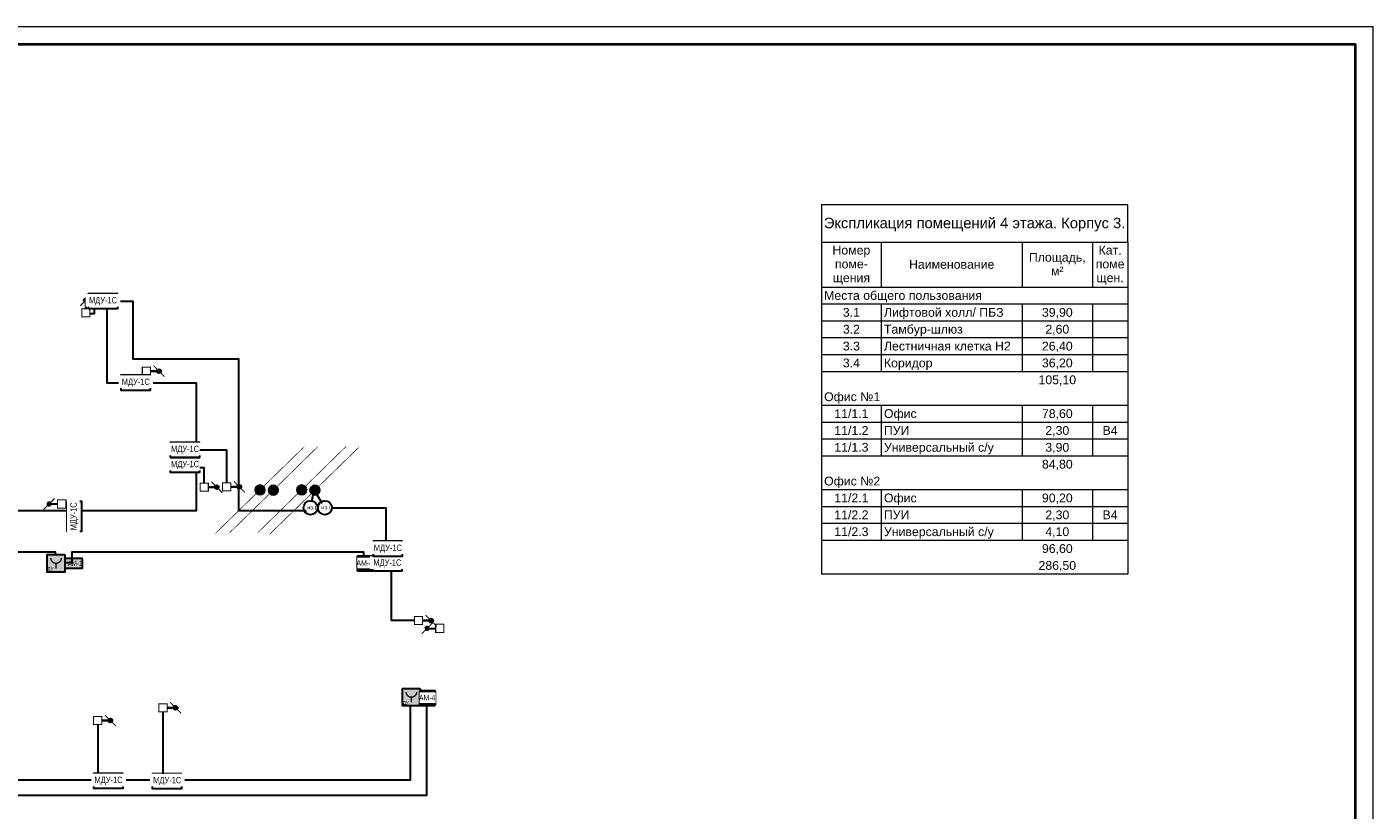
# Model space of a CAD drawing. Header units: millimetres. Extents: x -195178 to 1761886, y 140622 to 301105.
# Tile 24 of 131: x 74485 to 112731, y 244065 to 266305. Entities that reach past the tile are written whole.
import ezdxf
from ezdxf.enums import TextEntityAlignment as Align

# ---------------------------------------------------------------- set-up
doc = ezdxf.new("R2010")
doc.units = ezdxf.units.MM
doc.set_wipeout_variables(frame=1)
for name, color, linetype, lineweight in [('_АПС_Оборудование', 1, 'Continuous', 30), ('A-010-M_LINE-T', 7, 'Continuous', 18), ('RC-Извещатели_пожарные', 1, 'Continuous', 30), ('Z-000-P_SCHED', 7, 'Continuous', 20), ('Воздуховоды', 7, 'Continuous', 18), ('ОС', 5, 'Continuous', 25), ('Рамка', 7, 'Continuous', 18), ('СС-011-ПОЖ-СИГНАЛИЗАЦИЯ', 1, 'Continuous', 30), ('УГО АПС и АПЗ$0$_АПС_Оборудование', 1, 'Continuous', 30), ('УГО АПС и АПЗ$0$СС-011-ПОЖ-СИГНАЛИЗАЦИЯ', 1, 'Continuous', 30)]:
    doc.layers.add(name, color=color, linetype=linetype, lineweight=lineweight)
for name, color, linetype in [('EI_HATCH_GALV', 7, 'Continuous'), ('АПС', 5, 'Continuous'), ('АПС_Оборудование', 1, 'Continuous'), ('ССПС', 5, 'Continuous'), ('формат', 250, 'Continuous')]:
    doc.layers.add(name, color=color, linetype=linetype)
doc.styles.add('1111', font='ARIALN.TTF')
doc.styles.add('Arial', font='arial.ttf', dxfattribs={"width": 0.9, "height": 700})
doc.styles.add('Arial Narrow', font='ARIALN.TTF', dxfattribs={"width": 0.9, "height": 600})
doc.styles.add('Arial_4', font='arial.ttf', dxfattribs={"height": 3})
doc.styles.add('Arial_5', font='arial.ttf', dxfattribs={"height": 2.5})
doc.styles.add('CP.Text', font='arial.ttf')

# ---------------------------------------------------------------- blocks, each defined once
blk = doc.blocks.new('*U29')
at = {"color": 0, "lineweight": 0}
blk.add_lwpolyline([(-594, 0), (0, 0), (0, 420), (-594, 420)], close=True, dxfattribs=at)
at = {"lineweight": 40}
blk.add_lwpolyline([(-574, 5), (-5, 5), (-5, 415), (-574, 415)], close=True, dxfattribs=at)
at = {"style": 'Arial', "width": 0.9, "flags": 8}
blk.add_attdef('FORMAT', (-36.87, 1.26), '', height=2.8, dxfattribs=at)
blk = doc.blocks.new('авфывыа')
at = {"lineweight": 40, "ltscale": 2, "true_color": 0xffffff}
h = blk.add_hatch(color=7, dxfattribs=at)
h.dxf.hatch_style = 1
h.paths.add_polyline_path([(287340, 199933), (287843, 199933), (287843, 200201), (287340, 200201)])
at = {"layer": 'ОС', "color": 1, "lineweight": 30}
blk.add_lwpolyline([(287843, 200201), (287340, 200201), (287340, 199933), (287843, 199933)], close=True, dxfattribs=at)
at = {"layer": 'ССПС', "color": 1, "lineweight": -2, "ltscale": 1000, "style": '1111', "width": 0.8}
blk.add_text('АМ-1', height=151, dxfattribs=at).set_placement((287425, 199988))
blk = doc.blocks.new('озк_пр')
at = {"layer": 'УГО АПС и АПЗ$0$_АПС_Оборудование', "ltscale": 200}
h = blk.add_hatch(color=1, dxfattribs=at)
h.dxf.hatch_style = 1
h.paths.add_polyline_path([(468761, -41723, 1), (468650, -41723, 1)])
at = {"color": 1, "const_width": 29.5}
blk.add_lwpolyline([(468549, -41567), (468666, -41684)], dxfattribs=at)
at = {"layer": 'УГО АПС и АПЗ$0$_АПС_Оборудование', "color": 1, "lineweight": 35, "ltscale": 200}
blk.add_line((468636, -41723), (468463, -41723), dxfattribs=at)
at = {"layer": 'УГО АПС и АПЗ$0$_АПС_Оборудование', "color": 1, "const_width": 29.5}
blk.add_lwpolyline([(468233, -41839), (468463, -41839), (468463, -41608), (468232, -41608)], close=True, dxfattribs=at)
blk.add_lwpolyline([(468745, -41762), (468862, -41880)], dxfattribs=at)
at = {"layer": 'УГО АПС и АПЗ$0$_АПС_Оборудование', "color": 1}
blk.add_circle((468706, -41723), 55.4, dxfattribs=at)
blk = doc.blocks.new('озк_выт')
at = {"layer": 'УГО АПС и АПЗ$0$_АПС_Оборудование', "ltscale": 200}
h = blk.add_hatch(color=5, dxfattribs=at)
h.dxf.hatch_style = 1
h.paths.add_polyline_path([(468756, -41333, 1), (468645, -41333, 1)])
at = {"color": 5, "const_width": 29.5}
blk.add_lwpolyline([(468544, -41177), (468661, -41294)], dxfattribs=at)
at = {"layer": 'УГО АПС и АПЗ$0$_АПС_Оборудование', "color": 5, "lineweight": 35, "ltscale": 200}
blk.add_line((468631, -41333), (468458, -41334), dxfattribs=at)
at = {"layer": 'УГО АПС и АПЗ$0$_АПС_Оборудование', "color": 5, "const_width": 29.5}
blk.add_lwpolyline([(468227, -41449), (468458, -41449), (468458, -41218), (468227, -41218)], close=True, dxfattribs=at)
blk.add_lwpolyline([(468740, -41373), (468857, -41490)], dxfattribs=at)
at = {"layer": 'УГО АПС и АПЗ$0$_АПС_Оборудование', "color": 5}
blk.add_circle((468700, -41333), 55.4, dxfattribs=at)
blk = doc.blocks.new('пд_пр')
at = {"layer": 'Воздуховоды', "true_color": 0x008800}
h = blk.add_hatch(color=96, dxfattribs=at)
h.dxf.hatch_style = 1
h.paths.add_polyline_path([(468765, -40912, 1), (468654, -40912, 1)])
at = {"layer": 'Воздуховоды', "color": 96, "lineweight": 30, "true_color": 0x008800}
blk.add_line((468640, -40912), (468467, -40912), dxfattribs=at)
at = {"layer": 'Воздуховоды', "color": 96, "true_color": 0x008800, "const_width": 29.5}
blk.add_lwpolyline([(468237, -41028), (468468, -41028), (468467, -40797), (468237, -40797)], close=True, dxfattribs=at)
for points in [[(468553, -40755), (468671, -40873)], [(468749, -40951), (468867, -41069)]]:
    blk.add_lwpolyline(points, dxfattribs=at)
at = {"layer": 'Воздуховоды', "color": 96, "true_color": 0x008800}
blk.add_circle((468710, -40912), 55.4, dxfattribs=at)
blk = doc.blocks.new('УДП')
at = {"color": 30}
blk.add_wipeout([(324223, -148669), (324222, -149169), (323722, -149169), (323723, -148669)], dxfattribs=at).dxf.layer = 'RC-Извещатели_пожарные'
blk.add_wipeout([(323722, -149169), (323723, -148669), (324223, -148669), (324222, -149169)], dxfattribs=at).dxf.layer = 'RC-Извещатели_пожарные'
at = {"layer": 'EI_HATCH_GALV', "lineweight": 30, "true_color": 0xffffff}
h = blk.add_hatch(color=7, dxfattribs=at)
h.dxf.hatch_style = 1
h.paths.add_polyline_path([(324223, -148669), (324222, -149169), (323722, -149169), (323723, -148669)])
at = {"layer": 'RC-Извещатели_пожарные', "color": 30, "ltscale": 30}
blk.add_lwpolyline([(324223, -148669), (324222, -149169), (323722, -149169), (323723, -148669)], close=True, dxfattribs=at)
at = {"layer": 'RC-Извещатели_пожарные', "color": 30, "ltscale": 30, "const_width": 37.5}
blk.add_lwpolyline([(323823, -148769, 1), (324123, -148769, 1)], format="xyb", dxfattribs=at)
blk.add_lwpolyline([(323972, -148919), (323972, -149069)], dxfattribs=at)
at = {"color": 30, "lineweight": 30, "style": 'Arial Narrow', "width": 0.9}
blk.add_text('ДУ', height=100, dxfattribs=at).set_placement((323814, -149078), align=Align.MIDDLE_CENTER)
blk = doc.blocks.new('ам-4')
blk.add_wipeout([(-197, 213), (223, 213), (223, -207), (-197, -207)]).dxf.layer = 'АПС_Оборудование'
at = {"layer": 'EI_HATCH_GALV', "lineweight": 30, "true_color": 0xffffff}
h = blk.add_hatch(color=7, dxfattribs=at)
h.dxf.hatch_style = 1
h.paths.add_polyline_path([(223, -207), (-197, -207), (-197, 213), (223, 213)])
at = {"layer": '_АПС_Оборудование', "lineweight": 40, "ltscale": 100}
blk.add_lwpolyline([(223, -207), (-197, -207), (-197, 213), (223, 213)], close=True, dxfattribs=at)
at = {"layer": '_АПС_Оборудование', "ltscale": 100, "insert": (15, 13), "char_height": 150.98, "attachment_point": 5, "style": 'Arial Narrow', "bg_fill": 2}
blk.add_mtext_dynamic_manual_height_columns('\\pxi-0.17961;АМ-4', width=300, gutter_width=144375, heights=[0], dxfattribs=at)
blk = doc.blocks.new('_МДУ')
at = {"color": 1}
blk.add_wipeout([(-350, 175), (350, 175), (350, -175), (-350, -175)], dxfattribs=at)
at = {"layer": 'АПС', "color": 1, "lineweight": 30, "ltscale": 200}
blk.add_lwpolyline([(350, 175), (-350, 175), (-350, -175), (350, -175)], close=True, dxfattribs=at)
at = {"layer": 'АПС', "color": 0, "lineweight": 30, "ltscale": 200, "insert": (3, 0), "char_height": 150, "width": 668.29, "attachment_point": 5, "style": 'Arial Narrow', "bg_fill": 2}
blk.add_mtext('МДУ-1C', dxfattribs=at)
blk = doc.blocks.new('пд_выт')
at = {"layer": 'Воздуховоды', "true_color": 0xcd6928}
h = blk.add_hatch(color=32, dxfattribs=at)
h.dxf.hatch_style = 1
h.paths.add_polyline_path([(468770, -40558, 1), (468659, -40558, 1)])
at = {"layer": 'Воздуховоды', "color": 32, "lineweight": 30, "true_color": 0xcd6928}
blk.add_line((468645, -40558), (468472, -40558), dxfattribs=at)
at = {"layer": 'Воздуховоды', "color": 32, "true_color": 0xcd6928, "const_width": 29.5}
blk.add_lwpolyline([(468242, -40674), (468472, -40673), (468472, -40443), (468241, -40443)], close=True, dxfattribs=at)
for points in [[(468558, -40401), (468675, -40519)], [(468754, -40597), (468871, -40714)]]:
    blk.add_lwpolyline(points, dxfattribs=at)
at = {"layer": 'Воздуховоды', "color": 32, "true_color": 0xcd6928}
blk.add_circle((468715, -40558), 55.4, dxfattribs=at)
blk = doc.blocks.new('*U83')
h = blk.add_hatch(color=256)
edge = h.paths.add_edge_path()
edge.add_arc((0, 0), 38.7, 0, 360)
for points in [[(348, 348, 0, 50, 0), (206, 206, 5, 5, 0), (0, 0, 5, 5, 0)], [(0, 0, 0, 50, 0), (-141, -141, 5, 5, 0), (-348, -348, 5, 5, 0)]]:
    blk.add_lwpolyline(points, format="xyseb")
blk.add_circle((0, 0), 38.7)
blk = doc.blocks.new('*U80')
h = blk.add_hatch(color=256)
edge = h.paths.add_edge_path()
edge.add_arc((0, 0), 38.7, 0, 360)
for points in [[(0, 0, 0, 50, 0), (141, 141, 5, 5, 0), (348, 348, 5, 5, 0)], [(-348, -348, 0, 50, 0), (-206, -206, 5, 5, 0), (0, 0, 5, 5, 0)]]:
    blk.add_lwpolyline(points, format="xyseb")
blk.add_circle((0, 0), 38.7)
blk = doc.blocks.new('ИЗ-1')
blk.add_wipeout([(469979, -66893), (470179, -67093), (470379, -66893), (470179, -66693)])
blk.add_circle((470179, -66893), 200)
at = {"layer": 'УГО АПС и АПЗ$0$СС-011-ПОЖ-СИГНАЛИЗАЦИЯ', "color": 1, "style": 'CP.Text', "width": 0.8}
blk.add_text('ИЗ-1', height=90, dxfattribs=at).set_placement((470079, -66939))

msp = doc.modelspace()

# ---------------------------------------------------------------- linework, layer by layer
at = {"layer": 'A-010-M_LINE-T'}
for p, q in [((97060, 261255), (97060, 260196)), ((105760, 261255), (97060, 261255)), ((105760, 260196), (105760, 261255)), ((97060, 260196), (97060, 250763)), ((97060, 260196), (105760, 260196)), ((98760, 260196), (98760, 258909)), ((102760, 260196), (102760, 258909)), ((104760, 260196), (104760, 258909)), ((105760, 260196), (105760, 250763)), ((98760, 258909), (97060, 258909)), ((102760, 258909), (98760, 258909)), ((104760, 258909), (102760, 258909)), ((105760, 258909), (104760, 258909)), ((98760, 258430), (97060, 258430)), ((102760, 258430), (98760, 258430)), ((98760, 258430), (98760, 257951)), ((104760, 258430), (102760, 258430)), ((102760, 258430), (102760, 257951)), ((105760, 258430), (104760, 258430)), ((104760, 258430), (104760, 257951)), ((98760, 257951), (97060, 257951)), ((102760, 257951), (98760, 257951)), ((98760, 257951), (98760, 257471)), ((104760, 257951), (102760, 257951)), ((102760, 257951), (102760, 257471)), ((105760, 257951), (104760, 257951)), ((104760, 257951), (104760, 257471)), ((98760, 257471), (97060, 257471)), ((102760, 257471), (98760, 257471)), ((98760, 257471), (98760, 256992)), ((104760, 257471), (102760, 257471)), ((102760, 257471), (102760, 256992)), ((105760, 257471), (104760, 257471)), ((104760, 257471), (104760, 256992)), ((98760, 256992), (97060, 256992)), ((102760, 256992), (98760, 256992)), ((98760, 256992), (98760, 256513)), ((104760, 256992), (102760, 256992)), ((102760, 256992), (102760, 256513)), ((105760, 256992), (104760, 256992)), ((104760, 256992), (104760, 256513)), ((98760, 256513), (97060, 256513)), ((102760, 256513), (98760, 256513)), ((104760, 256513), (102760, 256513)), ((105760, 256513), (104760, 256513)), ((98760, 255555), (97060, 255555)), ((102760, 255555), (98760, 255555)), ((98760, 255555), (98760, 255075)), ((104760, 255555), (102760, 255555)), ((102760, 255555), (102760, 255075)), ((105760, 255555), (104760, 255555)), ((104760, 255555), (104760, 255075)), ((98760, 255075), (97060, 255075)), ((102760, 255075), (98760, 255075)), ((98760, 255075), (98760, 254596)), ((104760, 255075), (102760, 255075)), ((102760, 255075), (102760, 254596)), ((105760, 255075), (104760, 255075)), ((104760, 255075), (104760, 254596)), ((98760, 254596), (97060, 254596)), ((102760, 254596), (98760, 254596)), ((98760, 254596), (98760, 254117)), ((104760, 254596), (102760, 254596)), ((102760, 254596), (102760, 254117)), ((105760, 254596), (104760, 254596)), ((104760, 254596), (104760, 254117)), ((98760, 254117), (97060, 254117)), ((102760, 254117), (98760, 254117)), ((104760, 254117), (102760, 254117)), ((105760, 254117), (104760, 254117)), ((98760, 253159), (97060, 253159)), ((102760, 253159), (98760, 253159)), ((98760, 253159), (98760, 252680)), ((104760, 253159), (102760, 253159)), ((102760, 253159), (102760, 252680)), ((105760, 253159), (104760, 253159)), ((104760, 253159), (104760, 252680)), ((98760, 252680), (97060, 252680)), ((102760, 252680), (98760, 252680)), ((98760, 252680), (98760, 252200)), ((104760, 252680), (102760, 252680)), ((102760, 252680), (102760, 252200)), ((105760, 252680), (104760, 252680)), ((104760, 252680), (104760, 252200)), ((98760, 252200), (97060, 252200)), ((102760, 252200), (98760, 252200)), ((98760, 252200), (98760, 251721)), ((104760, 252200), (102760, 252200)), ((102760, 252200), (102760, 251721)), ((105760, 252200), (104760, 252200)), ((104760, 252200), (104760, 251721)), ((98760, 251721), (97060, 251721)), ((102760, 251721), (98760, 251721)), ((104760, 251721), (102760, 251721)), ((105760, 251721), (104760, 251721)), ((105760, 250763), (97060, 250763))]:
    msp.add_line(p, q, dxfattribs=at)
at = {"layer": 'Рамка'}
msp.add_lwpolyline([(55331, 224805), (112231, 224805), (112231, 265805), (55331, 265805)], close=True, dxfattribs=at)
at = {"layer": 'СС-011-ПОЖ-СИГНАЛИЗАЦИЯ', "color": 1, "lineweight": 30}
for points in [[(70669, 252572), (79304, 252572), (79304, 256184), (76762, 256184), (76762, 258517), (77491, 258517), (77491, 256881), (80492, 256881), (80492, 252572), (82519, 252572), (82643, 253150)], [(82643, 253150), (82950, 252650), (84684, 252650), (84684, 251046), (84061, 251046), (84061, 251387), (75764, 251387), (75764, 251084), (75298, 251084), (75298, 251387), (73084, 251387)], [(73084, 244921), (85388, 244921), (85388, 247220), (85842, 247220), (85842, 244483), (71917, 244483)]]:
    msp.add_lwpolyline(points, dxfattribs=at)
at = {"layer": 'СС-011-ПОЖ-СИГНАЛИЗАЦИЯ', "color": 30, "lineweight": 30, "ltscale": 100, "true_color": 0xf26722}
msp.add_lwpolyline([(76296, 258169), (76406, 258169), (76406, 258307)], dxfattribs=at)

# ---------------------------------------------------------------- block references
at = {"xscale": 3.600000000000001, "yscale": 3.600000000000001, "zscale": 3.600000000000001, "rotation": 359.2880171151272}
for name, p in [('*U83', (81108, 253158)), ('*U80', (81485, 253150)), ('*U80', (82291, 253158)), ('*U83', (82667, 253150))]:
    msp.add_blockref(name, p, dxfattribs=at)
at = {"color": 6}
msp.add_blockref('авфывыа', (-211777, 51006), dxfattribs=at)
at = {"layer": 'СС-011-ПОЖ-СИГНАЛИЗАЦИЯ', "lineweight": 30, "rotation": 90}
msp.add_blockref('озк_пр', (34435, -210162), dxfattribs=at)
at = {"layer": 'СС-011-ПОЖ-СИГНАЛИЗАЦИЯ', "lineweight": 30}
for name, p in [('озк_выт', (-390463, 297862)), ('озк_выт', (-388818, 294568)), ('озк_пр', (-388188, 294969)), ('озк_выт', (-382732, 290780)), ('озк_выт', (-389992, 288303)), ('озк_выт', (-391846, 287942))]:
    msp.add_blockref(name, p, dxfattribs=at)
at = {"layer": 'СС-011-ПОЖ-СИГНАЛИЗАЦИЯ', "lineweight": 30, "xscale": -1}
for name, p in [('пд_пр', (543824, 293669)), ('пд_выт', (554570, 289783))]:
    msp.add_blockref(name, p, dxfattribs=at)
at = {"layer": 'формат', "xscale": 100, "yscale": 100, "zscale": 100}
msp.add_blockref('*U29', (112731, 224305), dxfattribs=at)

# ---------------------------------------------------------------- texts
at = {"layer": 'Z-000-P_SCHED', "line_spacing_factor": 0.941778}
for s, insert, char_height, width, attachment_point, style in [('Экспликация помещений 4 этажа. Корпус 3.', (101410, 260887), 300, 10224.68, 2, 'Arial_4'), ('Номер\\Pпоме-\\Pщения', (97910, 260091), 250, 1285.52, 2, 'Arial_5'), ('Кат.\\Pпоме\\Pщен.', (105260, 260091), 250, 979.44, 2, 'Arial_5'), ('Площадь,\\Pм\\fArial|b0|i0|c238|p34|;²', (103760, 259889), 250, 1925.21, 2, 'Arial_5'), ('Наименование', (100760, 259687), 250, 2895.47, 2, 'Arial_5'), ('Места общего пользования', (97135, 258804), 250, 5356.32, 1, 'Arial_5'), ('3.1', (97910, 258324), 250, 581.54, 2, 'Arial_5'), ('Лифтовой холл/ ПБЗ', (98835, 258324), 250, 4052.44, 1, 'Arial_5'), ('39,90', (103760, 258324), 250, 1046.78, 2, 'Arial_5'), ('3.2', (97910, 257845), 250, 581.54, 2, 'Arial_5'), ('Тамбур-шлюз', (98835, 257845), 250, 2659.79, 1, 'Arial_5'), ('2,60', (103760, 257845), 250, 814.16, 2, 'Arial_5'), ('3.3', (97910, 257366), 250, 581.54, 2, 'Arial_5'), ('Лестничная клетка Н2', (98835, 257366), 250, 4300.36, 1, 'Arial_5'), ('26,40', (103760, 257366), 250, 1046.78, 2, 'Arial_5'), ('3.4', (97910, 256887), 250, 581.54, 2, 'Arial_5'), ('Коридор', (98835, 256887), 250, 1646.69, 1, 'Arial_5'), ('36,20', (103760, 256887), 250, 1046.78, 2, 'Arial_5'), ('105,10', (103760, 256408), 250, 1279.39, 2, 'Arial_5'), ('Офис №1', (97135, 255928), 250, 1903.79, 1, 'Arial_5'), ('11/1.1', (97910, 255449), 250, 1163.09, 2, 'Arial_5'), ('Офис', (98835, 255449), 250, 1107.99, 1, 'Arial_5'), ('78,60', (103760, 255449), 250, 1046.78, 2, 'Arial_5'), ('11/1.2', (97910, 254970), 250, 1163.09, 2, 'Arial_5'), ('ПУИ', (98835, 254970), 250, 863.13, 1, 'Arial_5'), ('2,30', (103760, 254970), 250, 814.16, 2, 'Arial_5'), ('B4', (105260, 254970), 250, 511.15, 2, 'Arial_5'), ('11/1.3', (97910, 254491), 250, 1163.09, 2, 'Arial_5'), ('Универсальный с/у', (98835, 254491), 250, 3712.69, 1, 'Arial_5'), ('3,90', (103760, 254491), 250, 814.16, 2, 'Arial_5'), ('84,80', (103760, 254012), 250, 1046.78, 2, 'Arial_5'), ('Офис №2', (97135, 253533), 250, 1903.79, 1, 'Arial_5'), ('11/2.1', (97910, 253053), 250, 1163.09, 2, 'Arial_5'), ('Офис', (98835, 253053), 250, 1107.99, 1, 'Arial_5'), ('90,20', (103760, 253053), 250, 1046.78, 2, 'Arial_5'), ('11/2.2', (97910, 252574), 250, 1163.09, 2, 'Arial_5'), ('ПУИ', (98835, 252574), 250, 863.13, 1, 'Arial_5'), ('2,30', (103760, 252574), 250, 814.16, 2, 'Arial_5'), ('B4', (105260, 252574), 250, 511.15, 2, 'Arial_5'), ('11/2.3', (97910, 252095), 250, 1163.09, 2, 'Arial_5'), ('Универсальный с/у', (98835, 252095), 250, 3712.69, 1, 'Arial_5'), ('4,10', (103760, 252095), 250, 814.16, 2, 'Arial_5'), ('96,60', (103760, 251616), 250, 1046.78, 2, 'Arial_5'), ('286,50', (103760, 251137), 250, 1279.39, 2, 'Arial_5')]:
    msp.add_mtext(s, dxfattribs=dict(at, insert=insert, char_height=char_height, width=width, attachment_point=attachment_point, style=style))

# ---------------------------------------------------------------- next in the draw order: block references
at = {"layer": '_АПС_Оборудование', "color": 0, "lineweight": 30, "xscale": 1.2, "yscale": 1.2, "zscale": 1.2}
for p in [(76644, 258517), (77575, 256203), (78975, 253866), (76801, 244895), (78468, 244888)]:
    msp.add_blockref('_МДУ', p, dxfattribs=at)
at = {"layer": '_АПС_Оборудование', "color": 0, "lineweight": 30, "xscale": 1.2, "yscale": 1.2, "zscale": 1.2, "rotation": 90}
msp.add_blockref('_МДУ', (75834, 252403), dxfattribs=at)
at = {"layer": '_АПС_Оборудование'}
msp.add_blockref('ам-4', (84081, 251065), dxfattribs=at)
at = {"layer": 'RC-Извещатели_пожарные', "lineweight": 30}
msp.add_blockref('ИЗ-1', (-387229, 319542), dxfattribs=at)
at = {"layer": 'СС-011-ПОЖ-СИГНАЛИЗАЦИЯ', "lineweight": 30}
for p in [(-248660, 399992), (-238564, 396190)]:
    msp.add_blockref('УДП', p, dxfattribs=at)

# ---------------------------------------------------------------- next in the draw order: linework, layer by layer
at = {"layer": 'СС-011-ПОЖ-СИГНАЛИЗАЦИЯ', "color": 30, "lineweight": 30, "ltscale": 100}
for points in [[(79517, 253350), (79517, 253788), (79395, 253788)], [(78351, 246854), (78351, 245098)], [(76497, 246493), (76497, 245105)]]:
    msp.add_lwpolyline(points, dxfattribs=at)

# ---------------------------------------------------------------- next in the draw order: block references
at = {"layer": '_АПС_Оборудование', "color": 0, "lineweight": 30, "xscale": 1.2, "yscale": 1.2, "zscale": 1.2}
for p in [(78975, 254295), (84723, 251069)]:
    msp.add_blockref('_МДУ', p, dxfattribs=at)
at = {"layer": '_АПС_Оборудование'}
msp.add_blockref('ам-4', (85855, 247241), dxfattribs=at)
at = {"layer": 'RC-Извещатели_пожарные', "lineweight": 30}
msp.add_blockref('ИЗ-1', (-387635, 319542), dxfattribs=at)

# ---------------------------------------------------------------- next in the draw order: linework, layer by layer
at = {"layer": 'СС-011-ПОЖ-СИГНАЛИЗАЦИЯ', "color": 30, "lineweight": 30, "ltscale": 100}
for points in [[(79395, 254295), (80152, 254295), (80153, 253361)], [(85495, 249447), (84845, 249447), (84845, 250859)]]:
    msp.add_lwpolyline(points, dxfattribs=at)

# ---------------------------------------------------------------- next in the draw order: block references
at = {"layer": '_АПС_Оборудование', "color": 0, "lineweight": 30, "xscale": 1.2, "yscale": 1.2, "zscale": 1.2}
msp.add_blockref('_МДУ', (84738, 251488), dxfattribs=at)

doc.saveas('drawing.dxf')
